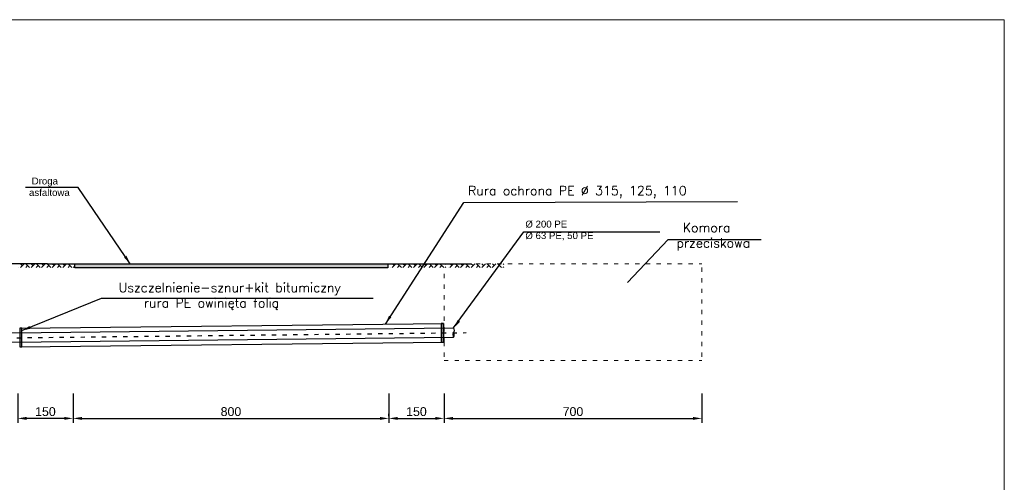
# Model space of a CAD drawing. Header units: millimetres. Extents: x 5659 to 8126, y 727 to 2118.
# Tile 6 of 53: x 6256 to 6534, y 1627 to 1757. Entities that reach past the tile are written whole.
import ezdxf

# ---------------------------------------------------------------- set-up
doc = ezdxf.new("R2010")
doc.units = ezdxf.units.MM
doc.linetypes.add('ACAD_ISO03W100', pattern=[30, 12, -18])
doc.linetypes.add('CENTER', pattern=[2, 1.25, -0.25, 0.25, -0.25])
doc.layers.get('Defpoints').update_dxf_attribs({"color": 1, "lineweight": 13})
for name, color, linetype, lineweight in [('CENTER', 7, 'CENTER', 18), ('droga', 7, 'Continuous', 25), ('komora', 7, 'ACAD_ISO03W100', 20), ('WYMIAR', 7, 'Continuous', 15)]:
    doc.layers.add(name, color=color, linetype=linetype, lineweight=lineweight)
doc.layers.add('cienka', color=7, linetype='Continuous')
doc.layers.add('srednia', color=7, linetype='Continuous')
doc.styles.add('romans', font='simplex.shx')
doc.styles.get("Standard").update_dxf_attribs({"font": 'arial.ttf'})
doc.dimstyles.new('ISO-25', dxfattribs={"dimtxt": 2.5, "dimasz": 2.5, "dimexe": 1.25, "dimexo": 0.625, "dimtad": 1, "dimtxsty": 'Standard', "dimcen": 2.5, "dimadec": 0, "dimazin": 0, "dimtfac": 1, "dimtmove": 0, "dimatfit": 3, "dimfxl": 0, "dimarcsym": 0})

# ---------------------------------------------------------------- blocks, each defined once
blk = doc.blocks.new('*D16')
at = {"layer": 'Defpoints', "color": 0, "ltscale": 0.1, "transparency": 16777216}
for p in [(6360.08, 1652.22), (6375.67, 1652.25), (6375.67, 1644.59)]:
    blk.add_point(p, dxfattribs=at)
at = {"layer": 'WYMIAR', "color": 0, "lineweight": -2, "ltscale": 0.1, "transparency": 16777216}
for p, q in [((6360.08, 1651.6), (6360.08, 1643.34)), ((6375.67, 1651.63), (6375.67, 1643.34)), ((6362.58, 1644.59), (6373.17, 1644.59))]:
    blk.add_line(p, q, dxfattribs=at)
at = {"layer": 'WYMIAR', "color": 0, "ltscale": 0.1, "transparency": 16777216}
for points in [[(6362.58, 1645), (6362.58, 1644.17), (6360.08, 1644.59)], [(6373.17, 1645), (6373.17, 1644.17), (6375.67, 1644.59)]]:
    blk.add_solid(points, dxfattribs=at)
at = {"layer": 'WYMIAR', "color": 0, "ltscale": 0.1, "transparency": 16777216, "insert": (6367.87, 1646.49), "char_height": 2.5, "attachment_point": 5}
blk.add_mtext('150', dxfattribs=at)
blk = doc.blocks.new('*D17')
at = {"layer": 'Defpoints', "color": 0, "ltscale": 0.1, "transparency": 16777216}
for p in [(6375.67, 1652.25), (6448.47, 1652.22), (6448.47, 1644.59)]:
    blk.add_point(p, dxfattribs=at)
at = {"layer": 'WYMIAR', "color": 0, "lineweight": -2, "ltscale": 0.1, "transparency": 16777216}
for p, q in [((6375.67, 1651.63), (6375.67, 1643.34)), ((6448.47, 1651.6), (6448.47, 1643.34)), ((6378.17, 1644.59), (6445.97, 1644.59))]:
    blk.add_line(p, q, dxfattribs=at)
at = {"layer": 'WYMIAR', "color": 0, "ltscale": 0.1, "transparency": 16777216}
for points in [[(6378.17, 1645), (6378.17, 1644.17), (6375.67, 1644.59)], [(6445.97, 1645), (6445.97, 1644.17), (6448.47, 1644.59)]]:
    blk.add_solid(points, dxfattribs=at)
at = {"layer": 'WYMIAR', "color": 0, "ltscale": 0.1, "transparency": 16777216, "insert": (6412.07, 1646.49), "char_height": 2.5, "attachment_point": 5}
blk.add_mtext('700', dxfattribs=at)
blk = doc.blocks.new('*D18')
at = {"layer": 'Defpoints', "color": 0, "ltscale": 0.1, "transparency": 16777216}
for p in [(6255.3, 1652.22), (6270.9, 1652.22), (6255.3, 1644.59)]:
    blk.add_point(p, dxfattribs=at)
at = {"layer": 'WYMIAR', "color": 0, "lineweight": -2, "ltscale": 0.1, "transparency": 16777216}
for p, q in [((6255.3, 1651.6), (6255.3, 1643.34)), ((6270.9, 1651.6), (6270.9, 1643.34)), ((6268.4, 1644.59), (6257.8, 1644.59))]:
    blk.add_line(p, q, dxfattribs=at)
at = {"layer": 'WYMIAR', "color": 0, "ltscale": 0.1, "transparency": 16777216}
for points in [[(6257.8, 1645.01), (6257.8, 1644.17), (6255.3, 1644.59)], [(6268.4, 1645.01), (6268.4, 1644.17), (6270.9, 1644.59)]]:
    blk.add_solid(points, dxfattribs=at)
at = {"layer": 'WYMIAR', "color": 0, "ltscale": 0.1, "transparency": 16777216, "insert": (6263.1, 1646.49), "char_height": 2.5, "attachment_point": 5}
blk.add_mtext('150', dxfattribs=at)
blk = doc.blocks.new('*D20')
at = {"layer": 'Defpoints', "color": 0, "transparency": 16777216}
for p in [(6270.9, 1644.59), (6360.08, 1644.59), (6360.08, 1644.59)]:
    blk.add_point(p, dxfattribs=at)
at = {"layer": 'WYMIAR', "color": 0, "lineweight": -2, "transparency": 16777216}
for p, q in [((6270.9, 1643.96), (6270.9, 1643.34)), ((6273.4, 1644.59), (6357.58, 1644.59)), ((6360.08, 1645.21), (6360.08, 1645.84))]:
    blk.add_line(p, q, dxfattribs=at)
at = {"layer": 'WYMIAR', "color": 0, "transparency": 16777216}
for points in [[(6273.4, 1645), (6273.4, 1644.17), (6270.9, 1644.59)], [(6357.58, 1645), (6357.58, 1644.17), (6360.08, 1644.59)]]:
    blk.add_solid(points, dxfattribs=at)
at = {"layer": 'WYMIAR', "color": 0, "transparency": 16777216, "insert": (6315.49, 1646.49), "char_height": 2.5, "attachment_point": 5}
blk.add_mtext('800', dxfattribs=at)

msp = doc.modelspace()

# ---------------------------------------------------------------- hatches: boundary and pattern name
for points in [[(6271.421, 1688.202), (6359.804, 1688.202), (6359.804, 1687.09), (6271.421, 1687.09)], [(6374.894, 1671.408), (6374.894, 1666.138), (6375.48, 1666.138), (6375.48, 1671.408)], [(6255.88, 1670.061), (6255.88, 1664.791), (6256.466, 1664.791), (6256.466, 1670.061)]]:
    msp.add_hatch(color=256).paths.add_polyline_path(points)
at = {"layer": 'CENTER', "ltscale": 0.1}
h = msp.add_hatch(dxfattribs=at)
h.set_pattern_fill('AR-HBONE', color=0, scale=0.0104, style=0)
h.set_pattern_definition([(45, (5012.5608, -275.0772), (1e-16, 1.4943146), [3.16992, -1.05664]), (135, (5013.308, -274.3301), (1e-16, 1.4943146), [3.16992, -1.05664])])
h.paths.add_polyline_path([(6271.166, 1688.202), (6255.566, 1688.202), (6255.566, 1687.179), (6271.166, 1687.162)])
h = msp.add_hatch(dxfattribs=at)
h.set_pattern_fill('AR-HBONE', color=0, scale=0.0104, style=0)
h.set_pattern_definition([(45, (4998.001, -275.0772), (1e-16, 1.4943146), [3.16992, -1.05664]), (135, (4998.7482, -274.3301), (1e-16, 1.4943146), [3.16992, -1.05664])])
h.paths.add_polyline_path([(6376.206, 1688.202), (6360.606, 1688.202), (6360.606, 1687.162), (6376.206, 1687.162)])
h = msp.add_hatch(dxfattribs=at)
h.set_pattern_fill('AR-HBONE', color=0, scale=0.0104, style=0)
h.set_pattern_definition([(45, (5014.3054, -275.0772), (1e-16, 1.4943146), [3.16992, -1.05664]), (135, (5015.0526, -274.3301), (1e-16, 1.4943146), [3.16992, -1.05664])])
h.paths.add_polyline_path([(6392.51, 1688.202), (6376.91, 1688.202), (6376.91, 1687.162), (6392.51, 1687.162)])

# ---------------------------------------------------------------- linework, layer by layer
for p, q in [((6375.48, 1671.414), (6375.48, 1666.138)), ((6255.88, 1670.061), (6255.88, 1664.785))]:
    msp.add_line(p, q)
for points in [[(6271.421, 1688.202), (6359.804, 1688.202), (6359.804, 1687.09), (6271.421, 1687.09)], [(6374.894, 1671.408), (6374.894, 1666.138), (6375.48, 1666.138), (6375.48, 1671.408)], [(6255.88, 1670.061), (6255.88, 1664.791), (6256.466, 1664.791), (6256.466, 1670.061)]]:
    msp.add_lwpolyline(points, close=True)
for centre, radius, start, end in [((6379.258, 1668.13), 1.081, 144.90548, 215.09452), ((6377.324, 1669.43), 1.25, 327.13607, 32.86393), ((6377.472, 1668.13), 1.095, 325.43093, 34.56907)]:
    msp.add_arc(centre, radius, start, end)
at = {"layer": 'cienka', "color": 0}
for points in [[(6438.929, 1695.09), (6438.929, 1695.09), (6427.492, 1682.94)], [(6438.929, 1695.09), (6438.929, 1695.09), (6465.23, 1695.09)]]:
    msp.add_lwpolyline(points, dxfattribs=at)
at = {"layer": 'droga', "color": 0, "ltscale": 0.1}
msp.add_line((6263.68, 1688.202), (6248.08, 1688.202), dxfattribs=at)
at = {"layer": 'droga', "color": 0}
for p, q in [((6263.68, 1688.202), (6367.68, 1688.202)), ((6367.68, 1688.202), (6383.28, 1688.202))]:
    msp.add_line(p, q, dxfattribs=at)
at = {"layer": 'komora', "color": 0, "ltscale": 0.1}
for p, q in [((6375.675, 1688.202), (6448.468, 1688.179)), ((6448.468, 1661.994), (6448.468, 1688.179)), ((6375.668, 1666.154), (6375.675, 1687.162)), ((6375.668, 1666.154), (6375.668, 1660.954)), ((6375.668, 1660.954), (6448.468, 1660.954))]:
    msp.add_line(p, q, dxfattribs=at)
at = {"layer": 'srednia', "color": 0, "linetype": 'Continuous', "lineweight": -2, "ltscale": 0.01}
for p, q in [((6255.88, 1670.061), (6375.48, 1671.414)), ((6253.619, 1668.697), (6378.374, 1670.108)), ((6253.619, 1666.098), (6378.374, 1667.509)), ((6255.88, 1664.785), (6375.48, 1666.138))]:
    msp.add_line(p, q, dxfattribs=at)
at = {"layer": 'srednia', "color": 0, "linetype": 'ACAD_ISO03W100', "lineweight": -2, "ltscale": 0.1}
msp.add_line((6249.056, 1667.289), (6381.899, 1668.792), dxfattribs=at)
at = {"layer": 'WYMIAR'}
msp.add_lwpolyline([(6113.871, 1460.127), (6533.871, 1460.127), (6533.871, 1757.127), (6113.871, 1757.127)], close=True, dxfattribs=at)

# ---------------------------------------------------------------- texts
at = {"layer": 'cienka', "color": 0, "char_height": 2.6, "attachment_point": 7, "style": 'romans'}
for s, insert in [('Rura ochrona PE %%C 315, 125, 110 \\P    ', (6382.445, 1702.457)), (' Komora\\Pprzeciskowa\\P    ', (6441.292, 1687.618)), ('Uszczelnienie-sznur+kit bitumiczny\\P    rura PE owinięta folią\\P    ', (6283.773, 1670.937))]:
    msp.add_mtext(s, dxfattribs=dict(at, insert=insert))
at = {"layer": 'droga', "color": 0, "ltscale": 0.1, "char_height": 1.95, "width": 56.48678, "attachment_point": 1}
for s, insert in [(' Droga\\Pasfaltowa', (6258.464, 1712.57)), ('%%C 200 PE \\P%%C 63 PE, 50 PE', (6398.633, 1700.408))]:
    msp.add_mtext(s, dxfattribs=dict(at, insert=insert))

# ---------------------------------------------------------------- dimensions: what is measured, and where the dimension line sits
at = {"layer": 'WYMIAR', "color": 0, "ltscale": 0.1}
for base, p1, p2, text, picture, middle in [((6255.299, 1644.589), (6270.899, 1652.224), (6255.299, 1652.224), '150', '*D18', (6263.099, 1646.49)), ((6375.668, 1644.587), (6360.075, 1652.224), (6375.668, 1652.25), '150', '*D16', (6367.872, 1646.489)), ((6448.468, 1644.587), (6375.668, 1652.25), (6448.468, 1652.224), '700', '*D17', (6412.068, 1646.489))]:
    dim = msp.add_linear_dim(base=base, p1=p1, p2=p2, text=text, dimstyle='ISO-25', dxfattribs=at)
    dim.commit()
    dim.dimension.update_dxf_attribs({"geometry": picture, "text_midpoint": middle})
at = {"layer": 'WYMIAR'}
dim = msp.add_linear_dim(base=(6360.075, 1644.587), p1=(6270.899, 1644.589), p2=(6360.075, 1644.587), text='800', dimstyle='ISO-25', dxfattribs=at)
dim.commit()
dim.dimension.update_dxf_attribs({"geometry": '*D20', "text_midpoint": (6315.487, 1646.489)})

# ---------------------------------------------------------------- leaders
at = {"layer": 'WYMIAR', "color": 0, "ltscale": 0.1}
for points in [[(6287.06, 1688.202), (6272.326, 1709.746), (6257.443, 1709.746)], [(6359.096, 1671.229), (6381.269, 1705.561), (6458.509, 1705.833)], [(6378.374, 1670.108), (6398.233, 1697.277), (6436.555, 1697.277)], [(6256.466, 1669.361), (6278.948, 1678.509), (6355.619, 1678.572)]]:
    msp.add_leader(points, dimstyle='ISO-25', override={"dimgap": 0.2, "dimtad": 0}, dxfattribs=at)

doc.saveas('drawing.dxf')
